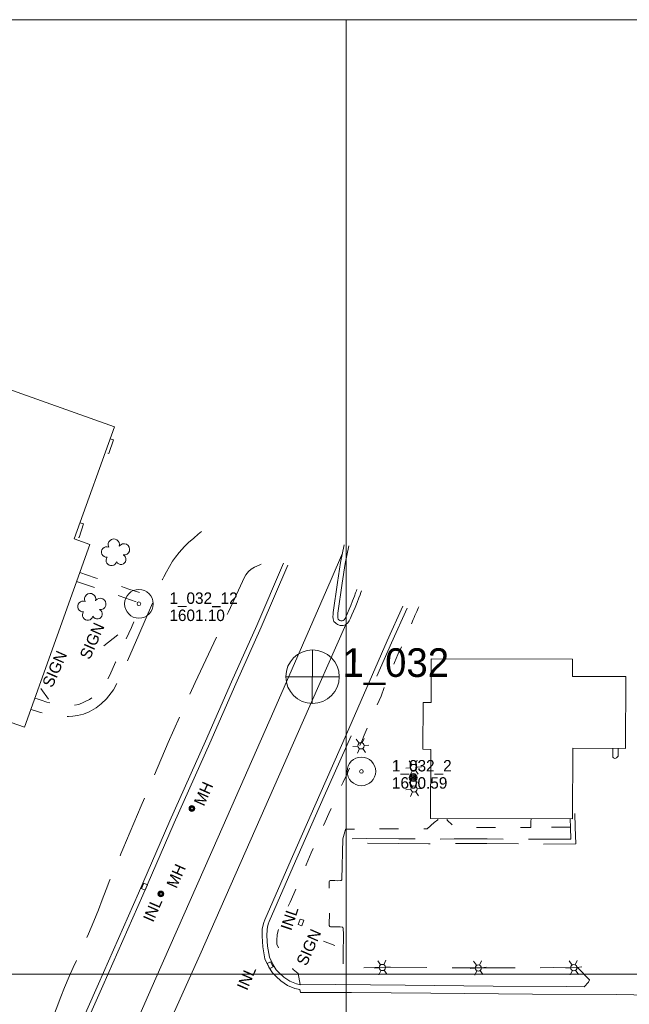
# Model space of a CAD drawing. Header units: feet. Extents: x 386237 to 388503, y 96958 to 98533.
# Tile 11 of 15: x 387329 to 387648, y 97984 to 98500. Entities that reach past the tile are written whole.
import ezdxf
from ezdxf.enums import TextEntityAlignment as Align

# ---------------------------------------------------------------- set-up
doc = ezdxf.new("R2010")
doc.units = ezdxf.units.FT
doc.header["$MEASUREMENT"] = 0
doc.linetypes.add('DGN Style 3', pattern=[46.134438, 32.95317, -13.181268])
doc.linetypes.add('DGN Style 5', pattern=[23.067219, 9.885951, -13.181268])
for name, color, linetype, lineweight in [('E_DRN_Grate', 140, 'Continuous', 0), ('E_DWY', 3, 'DGN Style 3', 0), ('E_LAND_Vegetation', 20, 'Continuous', 0), ('E_MAP_GridLines', 150, 'Continuous', 0), ('E_MAP_Limits', 20, 'DGN Style 3', 0), ('E_MAP_PassPoints', 213, 'Continuous', 0), ('E_MISCPROP', 43, 'Continuous', 0), ('E_MISCPROP_HvyLine', 230, 'Continuous', 13), ('E_MISCPROP_Railing', 43, 'Continuous', 0), ('E_PATH_Sidewalk', 3, 'DGN Style 5', 0), ('E_RDWY', 30, 'Continuous', 13)]:
    doc.layers.add(name, color=color, linetype=linetype, lineweight=lineweight)
doc.styles.add('Style-IGR_FONT_0', font='IGR_FONT_0.shx')
doc.styles.add('Style-IGR_FONT_1', font='IGR_FONT_1.shx')

# ---------------------------------------------------------------- blocks, each defined once
blk = doc.blocks.new('PP_2')
at = {"layer": 'E_MAP_PassPoints', "color": 43, "linetype": 'Continuous', "lineweight": 0}
for radius in [7.5, 0.96]:
    blk.add_circle((0, 0), radius, dxfattribs=at)
blk = doc.blocks.new('PP_3')
at = {"layer": 'E_MAP_PassPoints', "color": 43, "linetype": 'Continuous', "lineweight": 0}
for radius in [7.5, 0.96]:
    blk.add_circle((0, 0), radius, dxfattribs=at)
blk = doc.blocks.new('PHOTOC_1')
at = {"layer": 'E_MAP_Limits', "color": 3, "linetype": 'Continuous', "lineweight": 0}
for p, q in [((0.12, 14.06), (0.06, -13.8)), ((-13.79, 0.03), (14.12, 0.01))]:
    blk.add_line(p, q, dxfattribs=at)
blk.add_circle((0.17, 0.03), 14, dxfattribs=at)
blk = doc.blocks.new('INLT_2')
at = {"layer": 'E_MISCPROP_Railing', "color": 43, "linetype": 'Continuous', "lineweight": 0, "flags": 128}
blk.add_lwpolyline([(3, -2), (3, 0), (0, 0), (0, -2), (3, -2)], dxfattribs=at)
blk = doc.blocks.new('INLT_3')
at = {"layer": 'E_MISCPROP_Railing', "color": 43, "linetype": 'Continuous', "lineweight": 0, "flags": 128}
blk.add_lwpolyline([(3, -2), (3, 0), (0, 0), (0, -2), (3, -2)], dxfattribs=at)
blk = doc.blocks.new('INL_3')
at = {"layer": 'E_MISCPROP_Railing', "color": 43, "linetype": 'Continuous', "lineweight": 0, "style": 'Style-IGR_FONT_0'}
blk.add_text('INL', height=6, rotation=360, dxfattribs=at).set_placement((-5.74, -3.01))
blk = doc.blocks.new('INLT_4')
at = {"layer": 'E_MISCPROP_Railing', "color": 43, "linetype": 'Continuous', "lineweight": 0, "flags": 128}
blk.add_lwpolyline([(3, -2), (3, 0), (0, 0), (0, -2), (3, -2)], dxfattribs=at)
blk = doc.blocks.new('INL_5')
at = {"layer": 'E_MISCPROP_Railing', "color": 43, "linetype": 'Continuous', "lineweight": 0, "style": 'Style-IGR_FONT_0'}
blk.add_text('INL', height=6, rotation=0.0001, dxfattribs=at).set_placement((-5.74, -3.01))
blk = doc.blocks.new('SIGN_1')
at = {"layer": 'E_MISCPROP', "color": 1, "linetype": 'Continuous', "lineweight": 0, "style": 'Style-IGR_FONT_0'}
blk.add_text('SIGN', height=6, rotation=0.0001, dxfattribs=at).set_placement((-9.61, -0.01), align=Align.MIDDLE_LEFT)
blk = doc.blocks.new('POLE_3')
at = {"layer": 'E_MISCPROP', "color": 1, "linetype": 'Continuous', "lineweight": 0}
for centre, radius in [((-0.01, 0.02), 2.02), ((-0.01, 0.03), 1.52), ((0, -0.01), 1.01), ((0, 0), 0.502)]:
    blk.add_circle(centre, radius, dxfattribs=at)
blk = doc.blocks.new('LTP_3')
at = {"layer": 'E_MISCPROP', "color": 1, "linetype": 'Continuous', "lineweight": 0}
for p, q in [((-1.63, 0.07), (-4.24, 0.14)), ((-0.8, 1.43), (-2, 3.73)), ((0.9, 1.42), (2.27, 3.65)), ((-0.88, -1.42), (-2.24, -3.61)), ((0.76, -1.47), (2, -3.65)), ((1.64, -0.02), (4.16, -0.09))]:
    blk.add_line(p, q, dxfattribs=at)
blk.add_circle((0, 0), 1.64, dxfattribs=at)
blk = doc.blocks.new('SIGN_3')
at = {"layer": 'E_MISCPROP', "color": 1, "linetype": 'Continuous', "lineweight": 0, "style": 'Style-IGR_FONT_0'}
blk.add_text('SIGN', height=6, rotation=0.0001, dxfattribs=at).set_placement((-9.61, -0.01), align=Align.MIDDLE_LEFT)
blk = doc.blocks.new('TREE_3')
at = {"layer": 'E_LAND_Vegetation', "color": 94, "linetype": 'Continuous', "lineweight": 0}
for centre, radius, start, end in [((-1.47, 4.28), 2.78, 1.3946, 209.1676), ((3.57, 2.42), 2.97, 278.4237, 139.6576), ((-4.47, 0.2), 2.78, 78.0716, 279.0827), ((-2.01, -4.2), 2.61, 140.7798, 358.7124), ((3.46, -3.43), 2.97, 196.0746, 79.0478)]:
    blk.add_arc(centre, radius, start, end, dxfattribs=at)
blk = doc.blocks.new('MHO')
at = {"layer": 'E_DRN_Grate', "color": 12, "linetype": 'Continuous', "lineweight": 0}
for centre, radius in [((0.06, 0.01), 1.5), ((0.07, 0.01), 1.22), ((0.06, 0), 0.968), ((0.03, -0.01), 0.605)]:
    blk.add_circle(centre, radius, dxfattribs=at)

msp = doc.modelspace()

# ---------------------------------------------------------------- linework, layer by layer
at = {"layer": 'E_DWY', "color": 2, "linetype": 'DGN Style 3', "lineweight": 0, "flags": 128}
for points in [[(387424.17, 98231.77), (387422.47, 98230.49), (387420.14, 98228.38), (387417.47, 98226.04), (387415.35, 98223.98), (387412.57, 98220.85), (387410.53, 98218.45), (387409, 98216.26), (387407.37, 98213.43), (387405.87, 98210.66), (387404.54, 98208.18), (387403.72, 98206.62), (387402.69, 98204.06), (387401.67, 98201.29), (387399.44, 98196.51), (387391.42, 98177.67), (387382.52, 98157.01), (387378.08, 98148.95), (387374.41, 98144.26), (387371.61, 98141.51), (387369.11, 98139.41), (387365.37, 98137.38), (387362.39, 98136.17), (387359.36, 98135.49), (387356.81, 98135.05), (387354.58, 98134.89), (387351.47, 98134.99), (387348.49, 98135.3), (387345.89, 98135.63), (387343.74, 98136), (387341.78, 98136.51), (387339.94, 98137.07), (387337.81, 98137.76), (387336.83, 98138.06), (387334.87, 98138.64)], [(387351.26, 97951.98), (387344.72, 97948.98), (387343.23, 97948.79), (387341.98, 97948.64), (387340.81, 97948.55), (387339.93, 97948.51), (387338.66, 97948.44), (387337.8, 97948.4), (387336.59, 97948.41), (387335.66, 97948.99), (387335.71, 97949.86), (387336.38, 97951.71), (387337.48, 97954.43), (387338.67, 97957.58), (387339.48, 97959.64), (387341.17, 97963.81), (387342.93, 97967.99), (387345.64, 97975.02), (387348.19, 97981.6), (387350.61, 97988), (387352.51, 97992.87), (387354.9, 97998.65), (387357.05, 98003.35), (387359.33, 98008.39), (387361.81, 98013.57), (387365.01, 98021.04), (387367.87, 98027.76), (387370.21, 98033.68), (387372.22, 98038.89), (387374.28, 98044.3), (387376.23, 98049.41), (387378.62, 98055.1), (387380.06, 98058.39), (387382.03, 98063), (387383.01, 98065.4), (387392.69, 98088.09), (387406.81, 98121.3), (387420.82, 98152.75), (387438.36, 98189.76), (387446.68, 98207.93), (387447.45, 98209.17), (387448.81, 98210.9), (387450.22, 98212.13), (387451.95, 98213.24), (387454.32, 98214.28), (387455.76, 98214.75), (387457.32, 98215.18), (387458.6, 98215.35), (387459.57, 98215.41), (387460.26, 98215.4), (387460.7, 98215.38), (387467.13, 98215.26)], [(387639.51, 98118.22), (387639.54, 98115.02), (387639.55, 98113.66), (387639.8, 98113.31), (387640.17, 98113.1), (387640.6, 98113), (387641.08, 98113.05), (387641.53, 98113.29), (387641.85, 98113.58), (387642.04, 98113.88), (387642.24, 98114.19), (387642.37, 98114.58), (387642.25, 98118.21)], [(387619.64, 98084.16), (387619.79, 98076.94), (387620.24, 98068.15), (387596.05, 98068.1), (387573.66, 98068.32), (387556.5, 98068.33), (387543.09, 98068.17), (387527.56, 98068.39), (387510.41, 98068.48), (387498.19, 98068.35)], [(387617.2, 98081.29), (387617.29, 98076.85), (387617.61, 98070.64), (387596.06, 98070.6), (387573.67, 98070.82), (387556.49, 98070.83), (387543.09, 98070.67), (387527.59, 98070.89), (387510.41, 98070.98), (387498.16, 98070.85)], [(387624.61, 97993.37), (387626.83, 97995.78), (387627.27, 97996.88), (387621.21, 98003.24), (387608.71, 98003.35), (387579.02, 98003.2), (387549.11, 98003.28), (387520.72, 98003.53), (387498.45, 98003.03), (387498.35, 98010.56), (387498.48, 98020.69), (387498.43, 98024.02), (387498.24, 98024.4), (387497.94, 98024.58), (387496.8, 98024.75), (387492.19, 98024.79), (387491.77, 98024.81), (387491.4, 98024.93), (387491.07, 98025.45), (387490.97, 98025.82), (387491.24, 98035.4), (387491.04, 98047.7), (387491.08, 98048.3), (387491.26, 98048.78), (387491.64, 98048.98), (387492.07, 98049.05), (387492.75, 98049.05), (387493.46, 98049.07), (387493.94, 98049.03), (387495.25, 98048.91), (387497.04, 98048.97), (387497.33, 98049.06), (387497.66, 98049.3), (387497.75, 98049.61), (387498.16, 98070.75)]]:
    msp.add_lwpolyline(points, dxfattribs=at)
at = {"layer": 'E_MAP_GridLines', "color": 213, "linetype": 'Continuous', "lineweight": 0}
for p, q in [((386500, 98500), (388500, 98500)), ((387500, 97000), (387500, 98500)), ((386500, 98000), (388500, 98000))]:
    msp.add_line(p, q, dxfattribs=at)
at = {"layer": 'E_MISCPROP', "color": 1, "linetype": 'Continuous', "lineweight": 0}
for p, q in [((387373.02, 98171.87), (387380.4, 98177.73)), ((387340.1, 98149.53), (387344.18, 98143.93)), ((387493.95, 98014.86), (387488.01, 98017.19))]:
    msp.add_line(p, q, dxfattribs=at)
at = {"layer": 'E_MISCPROP_HvyLine', "color": 230, "linetype": 'Continuous', "lineweight": 13, "flags": 128}
for points in [[(387317.23, 98308.57), (387378.58, 98286.69), (387357.63, 98227.98), (387365.71, 98225.09), (387331.52, 98129.26), (387317.45, 98134.28), (387323.48, 98151.18), (387263.03, 98172.75), (387261.53, 98168.56), (387244.1, 98174.78), (387249.5, 98189.93), (387253.25, 98188.59), (387266.23, 98224.99), (387275.42, 98221.71), (387286.65, 98253.17), (387296.24, 98249.74)], [(387544.13, 98081.53), (387618.43, 98081.29), (387618.55, 98118.28), (387646.13, 98118.19), (387646.26, 98155.84), (387618.46, 98155.93), (387618.49, 98164.98), (387544.46, 98165.22), (387544.39, 98142.25), (387540.2, 98142.26), (387540.12, 98117.73), (387544.25, 98117.72)]]:
    msp.add_lwpolyline(points, close=True, dxfattribs=at)
at = {"layer": 'E_PATH_Sidewalk', "color": 2, "linetype": 'DGN Style 5', "lineweight": 0, "flags": 128}
for points in [[(387376.36, 98280.47), (387378.07, 98279.94), (387375.72, 98272.77), (387373.8, 98273.31)], [(387360.65, 98236.44), (387362.44, 98235.84), (387360.25, 98228.76), (387358.17, 98229.47)], [(387358.75, 98205.59), (387366.54, 98203.07), (387381.05, 98198.12), (387392.75, 98194.02), (387387.54, 98181.58), (387383.02, 98171.66), (387379.25, 98163.4), (387376.3, 98156.56), (387374.17, 98152.76), (387371.92, 98149.69), (387369.42, 98146.6), (387365.61, 98143.79), (387359.92, 98141.21), (387356.03, 98140.64), (387352.23, 98140.66), (387349.36, 98140.95), (387346.47, 98141.49), (387343.19, 98142.51), (387340.3, 98143.55), (387338.63, 98144.08), (387337, 98144.6)], [(387360.46, 98210.37), (387368.62, 98207.59), (387386.21, 98201.71), (387399.72, 98197.1)], [(387475.92, 97994.44), (387474.85, 98000.32), (387472.27, 98002.33), (387471.17, 98003.78), (387469.51, 98005.98), (387468.22, 98007.9), (387466.56, 98009.92), (387464.79, 98012.78), (387463.71, 98015.7), (387463.62, 98017.63), (387463.84, 98020.67), (387464.79, 98024.19), (387466.46, 98028.39), (387468.1, 98031.87), (387470.54, 98037.64), (387472.47, 98042.1), (387474.44, 98046.46), (387476.78, 98051.65), (387479.03, 98057.23), (387481.66, 98063.44), (387483.93, 98068.81), (387485.6, 98072.64), (387487.25, 98076.09), (387489, 98079.76), (387490.92, 98084.03), (387492.91, 98088.38), (387495.83, 98094.95), (387498.36, 98100.51), (387499.91, 98103.88), (387500.38, 98104.91), (387501.18, 98106.71), (387502.11, 98108.81), (387503.14, 98111.39), (387504.37, 98114.34), (387505.66, 98117.05), (387506.72, 98119.09), (387508.06, 98122.01), (387509.37, 98125.22), (387511.12, 98129.29), (387513.24, 98134.06), (387515.02, 98138.4), (387518.2, 98145.53), (387520.16, 98150.83), (387521.42, 98153.88), (387523.33, 98158.43), (387525.18, 98163.14), (387527.05, 98167.34), (387529.06, 98171.75), (387530.92, 98175.84), (387532.77, 98180.19), (387534, 98183.13), (387535.03, 98185.67), (387535.5, 98186.81), (387535.96, 98187.84), (387536.85, 98189.94), (387537.6, 98191.63), (387537.95, 98192.43)], [(387547.95, 98081.52), (387547.95, 98080.86), (387546.06, 98079.45), (387542.42, 98076.08), (387530.15, 98076.01), (387518.59, 98076.06), (387508.66, 98075.99), (387499.67, 98075.88), (387499.22, 98074.52), (387498.16, 98070.85)], [(387596.72, 98081.36), (387596.67, 98079.99), (387596.59, 98076.84), (387587.42, 98076.83), (387570.59, 98076.81), (387556.81, 98076.93), (387555.48, 98078.08), (387552.8, 98080.69), (387552.78, 98081.5)], [(387617.29, 98076.95), (387612.55, 98076.87), (387602.78, 98076.87), (387602.82, 98080.29), (387602.82, 98081.34)]]:
    msp.add_lwpolyline(points, dxfattribs=at)
at = {"layer": 'E_RDWY', "color": 30, "linetype": 'Continuous', "lineweight": 13, "flags": 128}
for points in [[(387498.92, 98224.78), (387496.93, 98215.58), (387495.41, 98205.1), (387493.17, 98189.43), (387493.07, 98188.45), (387492.97, 98187.25), (387493.11, 98186.16), (387493.54, 98184.67), (387494.49, 98183.75), (387495.39, 98183.06), (387496.77, 98182.54), (387498.28, 98182.55), (387499.65, 98182.99), (387500.77, 98183.97), (387501.48, 98185.03), (387502.18, 98186.39), (387502.94, 98188.11), (387503.82, 98190.18), (387504.64, 98192.11), (387505.61, 98194.61), (387506.56, 98197.05), (387507.2, 98198.74), (387507.67, 98199.96), (387507.93, 98200.73)], [(387501.36, 98224.26), (387499.39, 98215.13), (387497.88, 98204.75), (387495.65, 98189.12), (387495.56, 98188.22), (387495.49, 98187.31), (387495.57, 98186.67), (387495.76, 98186), (387496.12, 98185.64), (387496.61, 98185.28), (387497.23, 98185.04), (387497.88, 98185.05), (387498.39, 98185.21), (387498.88, 98185.64), (387499.33, 98186.31), (387499.92, 98187.47), (387500.64, 98189.1), (387501.52, 98191.16), (387502.33, 98193.05), (387503.28, 98195.52), (387504.23, 98197.94), (387504.86, 98199.63), (387505.32, 98200.82), (387505.57, 98201.54)], [(387492.05, 98206.62), (387497.97, 98220.53)], [(387338.88, 97917.97), (387353.55, 97950.97), (387372.53, 97993.84), (387393.51, 98041.31), (387409.92, 98079.19), (387428.6, 98121), (387442.26, 98152.03), (387455.41, 98181.65), (387469.43, 98214.27)], [(387351.26, 97951.98), (387370.24, 97994.85), (387391.22, 98042.31), (387407.64, 98080.2), (387426.31, 98122.01), (387439.97, 98153.04), (387453.12, 98182.65), (387467.13, 98215.26)], [(387492.05, 98206.62), (387462.11, 98137.97), (387432.92, 98071.66), (387400.37, 97997.76), (387371.64, 97932.67), (387346.75, 97875.94), (387318.01, 97810.76), (387294.62, 97757.77), (387272.28, 97707.22), (387246.84, 97649.67), (387226.56, 97603.54), (387201.27, 97545.75), (387175.35, 97487.35), (387150.62, 97431.19), (387129.1, 97382.66), (387111.99, 97344.05)], [(387500.18, 98125.75), (387513.74, 98156.97), (387521.32, 98174.57), (387529.54, 98192.72)], [(387516.04, 98155.98), (387523.61, 98173.56), (387531.81, 98191.69)], [(387499.79, 98183.07), (387476.82, 98131.48), (387447.56, 98064.88), (387423.29, 98009.88), (387403.68, 97965.97), (387386.32, 97926.49), (387364.3, 97876.37), (387340.9, 97823.48), (387316.29, 97767.68), (387289.76, 97707.02), (387263.19, 97647.04), (387236.4, 97586.02), (387219.31, 97547.69), (387195.08, 97492.33), (387169.24, 97433.9), (387146.59, 97383.2)], [(387475.71, 97991.92), (387473.12, 97992.5), (387469.22, 97994.04), (387465.73, 97996.35), (387463.24, 97998.68), (387461.35, 98000.7), (387459.51, 98003.66), (387457.37, 98008.02), (387456.23, 98014.26), (387455.94, 98019.9), (387456, 98023.54), (387456.23, 98025.16), (387456.75, 98026.93), (387457.39, 98028.46), (387469.98, 98057.29), (387486.1, 98094.12), (387500.18, 98125.75)], [(387476.26, 97994.36), (387473.86, 97994.9), (387470.38, 97996.27), (387467.28, 97998.32), (387465.01, 98000.45), (387463.35, 98002.23), (387461.7, 98004.87), (387459.76, 98008.81), (387458.72, 98014.55), (387458.44, 98019.94), (387458.5, 98023.34), (387458.68, 98024.63), (387459.1, 98026.09), (387459.69, 98027.48), (387472.26, 98056.28), (387488.39, 98093.11), (387502.47, 98124.73)], [(387668.82, 98000.41), (387668.87, 97988.72), (387641.28, 97989.24), (387597.56, 97989.48), (387544.26, 97989.95), (387502.65, 97990.31), (387476.02, 97990.31), (387475.71, 97991.92)], [(387476.26, 97994.36), (387494.56, 97994.48), (387530.9, 97994.23), (387576.89, 97993.65), (387615.39, 97993.39), (387624.53, 97993.37)]]:
    msp.add_lwpolyline(points, dxfattribs=at)

# ---------------------------------------------------------------- block references
at = {"layer": 'E_DRN_Grate', "color": 12, "linetype": 'Continuous', "lineweight": 0, "xscale": 0.999999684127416, "yscale": 0.999999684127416, "zscale": 0.999999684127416, "rotation": 65.98622979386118}
for p in [(387419.15, 98086.68), (387402.91, 98041.91)]:
    msp.add_blockref('MHO', p, dxfattribs=at)
at = {"layer": 'E_LAND_Vegetation', "color": 94, "linetype": 'Continuous', "lineweight": 0, "xscale": 0.999999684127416, "yscale": 0.999999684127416, "zscale": 0.999999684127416, "rotation": 65.98622979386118}
for p in [(387379.07, 98220.72), (387366.68, 98192.15)]:
    msp.add_blockref('TREE_3', p, dxfattribs=at)
at = {"layer": 'E_MAP_Limits', "color": 3, "linetype": 'Continuous', "lineweight": 0, "xscale": 1.000000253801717, "yscale": 1.000000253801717, "zscale": 1.000000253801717, "rotation": 359.9591788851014}
msp.add_blockref('PHOTOC_1', (387482.17, 98155.74), dxfattribs=at)
at = {"layer": 'E_MAP_PassPoints', "color": 43, "linetype": 'Continuous', "lineweight": 0, "xscale": 1.000000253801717, "yscale": 1.000000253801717, "zscale": 1.000000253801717, "rotation": 359.9591788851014}
for name, p in [('PP_3', (387391.43, 98193.96)), ('PP_2', (387507.91, 98106.15))]:
    msp.add_blockref(name, p, dxfattribs=at)
at = {"layer": 'E_MISCPROP', "color": 1, "linetype": 'Continuous', "lineweight": 0, "xscale": 0.9999993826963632, "yscale": 0.9999993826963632, "zscale": 0.9999993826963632, "rotation": 66.22405262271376}
for name, p in [('SIGN_1', (387366.81, 98174.33)), ('SIGN_1', (387347.21, 98159.63)), ('LTP_3', (387507.66, 98119.58)), ('LTP_3', (387535.31, 98108.19)), ('LTP_3', (387535.39, 98096.91)), ('POLE_3', (387535.04, 98102.96)), ('SIGN_3', (387480.26, 98013.85)), ('LTP_3', (387518.91, 98003.41)), ('LTP_3', (387569.09, 98003.2)), ('LTP_3', (387619.1, 98003.33))]:
    msp.add_blockref(name, p, dxfattribs=at)
at = {"layer": 'E_MISCPROP_Railing', "color": 43, "linetype": 'Continuous', "lineweight": 0}
for name, p, xscale, yscale, zscale, rotation in [('INLT_4', (387395.88, 98046.77), 1.000001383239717, 1.000001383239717, 1.000001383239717, 246.5702953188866), ('INL_5', (387398.41, 98033.2), 1.000001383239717, 1.000001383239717, 1.000001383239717, 66.57029531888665), ('INL_3', (387470.09, 98028.75), 0.9999998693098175, 0.9999998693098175, 0.9999998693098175, 71.40305850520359), ('INLT_3', (387474.84, 98025.95), 0.9999998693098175, 0.9999998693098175, 0.9999998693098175, 71.40305850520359), ('INL_5', (387447.53, 97997.47), 1.000001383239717, 1.000001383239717, 1.000001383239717, 66.57029531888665), ('INLT_2', (387460.04, 98002.82), 0.9999987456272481, 0.9999987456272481, 0.9999987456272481, 118.8220735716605)]:
    msp.add_blockref(name, p, dxfattribs=dict(at, xscale=xscale, yscale=yscale, zscale=zscale, rotation=rotation))

# ---------------------------------------------------------------- texts
at = {"layer": 'E_DRN_Grate', "color": 12, "linetype": 'Continuous', "lineweight": 0, "style": 'Style-IGR_FONT_1'}
for p in [(387422.73, 98088.77), (387408.35, 98045.69)]:
    msp.add_text('MH', height=6, rotation=65.9863, dxfattribs=at).set_placement(p, align=Align.MIDDLE_LEFT)
at = {"layer": 'E_MAP_Limits', "color": 3, "linetype": 'Continuous', "lineweight": 0, "style": 'Style-IGR_FONT_0'}
msp.add_text('1_032', height=15, rotation=359.9593, dxfattribs=at).set_placement((387498, 98155.69))
at = {"layer": 'E_MAP_PassPoints', "color": 43, "linetype": 'Continuous', "lineweight": 0, "style": 'Style-IGR_FONT_0'}
for s, p in [('1_032_12', (387407.43, 98193.95)), ('1601.10', (387407.42, 98184.95)), ('1_032_2', (387523.91, 98106.14)), ('1600.59', (387523.9, 98097.14))]:
    msp.add_text(s, height=6, rotation=359.9593, dxfattribs=at).set_placement(p)

doc.saveas('drawing.dxf')
